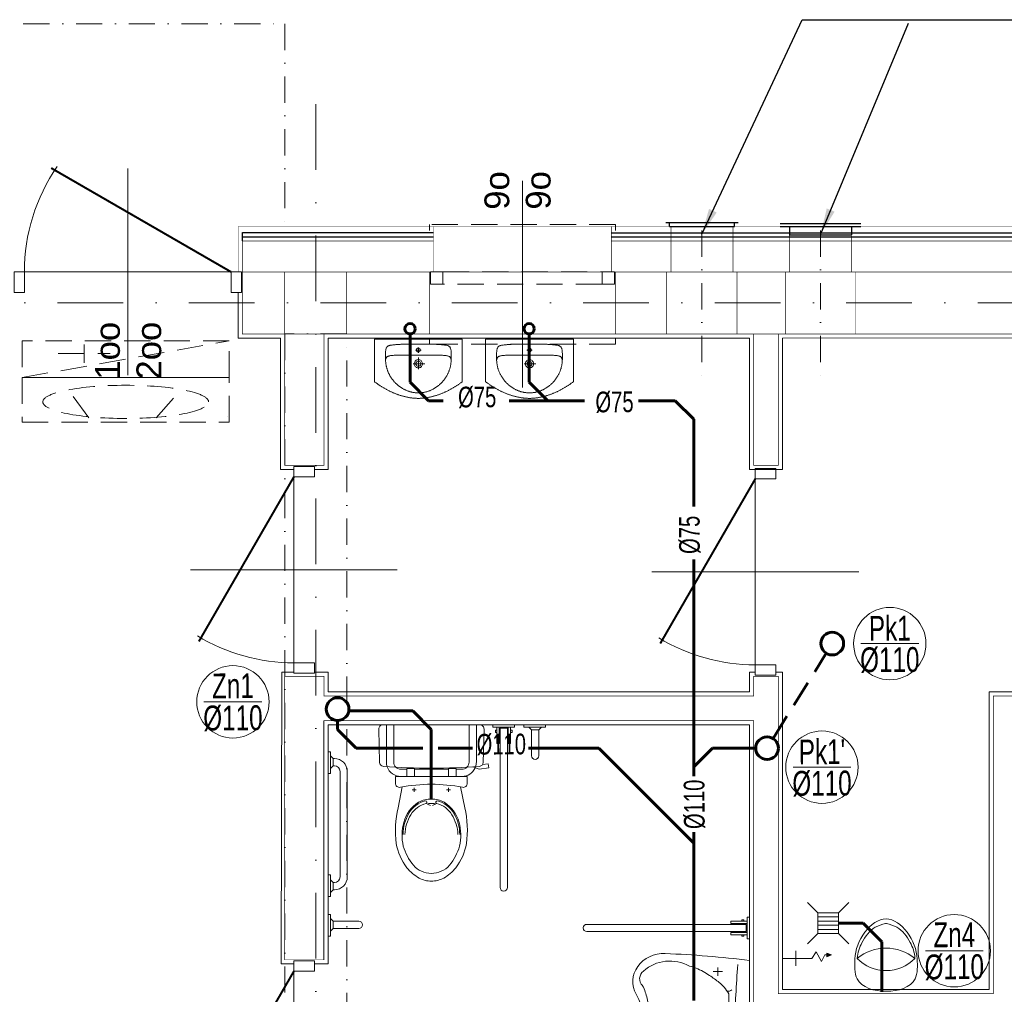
# Model space of a CAD drawing. Extents: x 4615668 to 9294084, y 16339 to 10688993.
# Tile 55 of 256: x 4721036 to 4721513, y 5340638 to 5341110. Entities that reach past the tile are written whole.
import ezdxf
from ezdxf.enums import TextEntityAlignment as Align
from ezdxf.lldxf.tags import DXFTag

# ---------------------------------------------------------------- set-up
doc = ezdxf.new("R2010")
doc.units = 0
doc.header["$MEASUREMENT"] = 0
doc.linetypes.add('DASHDOT', pattern=[25.4, 12.7, -6.35, 0, -6.35])
doc.linetypes.add('DASHED', pattern=[19.05, 12.7, -6.35])
for name, color, linetype, lineweight in [('_InstKAN_Pion1', 41, 'Continuous', 35), ('_T_w-k_Tr_ks', 34, 'Continuous', 60), ('A_widok', 8, 'Continuous', 0), ('FLUID-W1W', 7, 'Continuous', 30), ('IS_KS_piony_oznaczenia', 35, 'Continuous', 18), ('K-OPISY', 252, 'Continuous', 15), ('Osie', 175, 'DASHDOT', 9), ('sciany - mur', 1, 'Continuous', 30), ('Wymiar', 7, 'Continuous', 9), ('WYPOSAŻENIE', 223, 'Continuous', 9), ('ściany istniejące', 251, 'Continuous', 50)]:
    doc.layers.add(name, color=color, linetype=linetype, lineweight=lineweight)
for name, color, linetype in [('a meble', 8, 'Continuous'), ('MEBLE', 41, 'Continuous'), ('MURY', 7, 'Continuous'), ('sciany', 1, 'Continuous'), ('STOLARKA', 4, 'Continuous')]:
    doc.layers.add(name, color=color, linetype=linetype)
doc.styles.add('ARIAL_CE', font='arial.ttf', dxfattribs={"height": 15})
doc.styles.add('opis instalacje', font='arial.ttf', dxfattribs={"width": 0.7, "height": 12})
doc.styles.add('Simplex', font='simplex.shx')
tags = doc.linetypes.add('DASH', pattern=[15, 10, -5]).pattern_tags.tags
tags[6:7] = [DXFTag(74, 4), DXFTag(75, 0), DXFTag(340, '0'), DXFTag(46, 0.0), DXFTag(50, 0.0), DXFTag(44, 0.0), DXFTag(45, 0.0)]
tags[4:5] = [DXFTag(74, 4), DXFTag(75, 0), DXFTag(340, '0'), DXFTag(46, 0.0), DXFTag(50, 0.0), DXFTag(44, 0.0), DXFTag(45, 0.0)]
doc.dimstyles.new('1do50', dxfattribs={"dimscale": 5, "dimtxt": 2.5, "dimasz": 2.5, "dimexe": 2.5, "dimexo": 0.5, "dimgap": 1, "dimtad": 1, "dimdec": 1, "dimrnd": 0.5, "dimzin": 12, "dimdsep": 46, "dimtxsty": 'Simplex', "dimblk": 'OBLIQUE', "dimcen": 0.5, "dimdle": 2.5, "dimclrd": 256, "dimclre": 256, "dimclrt": 256, "dimadec": 1, "dimazin": 3, "dimtfac": 1, "dimtdec": 1, "dimtix": 1, "dimtmove": 0, "dimatfit": 3, "dimfxl": 0, "dimtolj": 1, "dimtzin": 0, "dimarcsym": 0})

# ---------------------------------------------------------------- blocks, each defined once
blk = doc.blocks.new('G$C61CBF25F')
at = {"layer": 'Osie', "lineweight": 0, "ltscale": 2.5}
for p, q in [((855, 0), (855, 1880)), ((1525, 1780), (204.85, 1780)), ((1525, 1780), (204.85, 1780))]:
    blk.add_line(p, q, dxfattribs=at)
blk = doc.blocks.new('G$C09C456D5')
at = {"layer": 'STOLARKA', "color": 252, "linetype": 'Continuous', "lineweight": 0}
for p, q in [((55, 100), (55, 0)), ((5, 50), (105, 50))]:
    blk.add_line(p, q, dxfattribs=at)
at = {"layer": 'STOLARKA', "color": 252, "linetype": 'Continuous', "lineweight": 0, "const_width": 1}
blk.add_lwpolyline([(105, 50), (17.96, 100.26)], dxfattribs=at)
at = {"layer": 'STOLARKA', "color": 252, "linetype": 'Continuous', "lineweight": 0}
for points in [[(5, 40), (5, 50), (0, 50), (0, 40)], [(105, 40), (105, 50), (110, 50), (110, 40)]]:
    blk.add_lwpolyline(points, close=True, dxfattribs=at)
blk.add_arc((95, 50), 90, 145.462, 180, dxfattribs=at)
blk = doc.blocks.new('G$C8361AC1F')
at = {"layer": 'STOLARKA', "color": 252, "linetype": 'Continuous', "lineweight": 0}
for p, q in [((50, 100), (50, 0)), ((5, 50), (95, 50))]:
    blk.add_line(p, q, dxfattribs=at)
at = {"layer": 'STOLARKA', "color": 252, "linetype": 'Continuous', "lineweight": 0, "const_width": 1}
blk.add_lwpolyline([(95, 50), (15.33, 96)], dxfattribs=at)
at = {"layer": 'STOLARKA', "color": 252, "linetype": 'Continuous', "lineweight": 0}
for points in [[(5, 40), (5, 50), (0, 50), (0, 40)], [(95, 40), (95, 50), (100, 50), (100, 40)]]:
    blk.add_lwpolyline(points, close=True, dxfattribs=at)
blk.add_arc((95, 50), 90, 148.7267, 180, dxfattribs=at)
blk = doc.blocks.new('G$C503E6358')
at = {"layer": 'STOLARKA', "color": 5, "linetype": 'DASHED', "lineweight": 0}
blk.add_line((100, 45), (0, 45), dxfattribs=at)
for points in [[(24, 0), (21, 0), (21, 90), (24, 90)], [(76, 0), (79, 0), (79, 90), (76, 90)]]:
    blk.add_lwpolyline(points, dxfattribs=at)
for points in [[(56, 89.5), (56, 83.5), (50, 83.5), (50, 89.5)], [(56, 83.5), (56, 6.5), (50, 6.5), (50, 83.5)], [(56, 0.5), (56, 6.5), (50, 6.5), (50, 0.5)]]:
    blk.add_lwpolyline(points, close=True, dxfattribs=at)
blk = doc.blocks.new('G$C6E969633')
at = {"layer": 'MURY', "color": 5, "linetype": 'DASH', "lineweight": 0}
blk.add_line((996.68, 1839), (996.68, 1739), dxfattribs=at)
at = {"layer": 'MURY', "linetype": 'DASH', "lineweight": 0}
for p, q in [((971.68, 1589.86), (971.68, 1589.87)), ((1031.68, 1589.86), (1031.68, 1589.87)), ((1091.68, 1589.86), (1091.68, 1589.87)), ((971.68, 1577.86), (971.68, 1577.87)), ((1031.68, 1577.86), (1031.68, 1577.87)), ((1091.68, 1577.86), (1091.68, 1577.87)), ((1151.68, 1445.76), (1151.68, 1445.76)), ((1211.68, 1445.76), (1211.68, 1445.76))]:
    blk.add_line(p, q, dxfattribs=at)
at = {"layer": 'MURY', "lineweight": 0, "ltscale": 40}
blk.add_line((900.61, 1577.87), (900.61, 1462.16), dxfattribs=at)
at = {"layer": 'MURY', "linetype": 'DASHDOT', "lineweight": 0}
blk.add_lwpolyline([(729.68, 1815), (729.68, 1915), (881.68, 1915), (881.68, 1815)], dxfattribs=at)
at = {"layer": 'MURY', "lineweight": 0, "ltscale": 40}
for points, const_width in [([(859.18, 1795), (859.18, 1817)], 0.1), ([(859.18, 1817), (1503.68, 1817), (1503.68, 1744.25), (1481.68, 1744.25)], 0.1), ([(859.18, 1816.96), (1503.68, 1816.96), (1503.68, 1744.21), (1481.68, 1744.21)], 0.1), ([(861.18, 1795), (861.18, 1810), (953.66, 1810)], 0.3)]:
    blk.add_lwpolyline(points, dxfattribs=dict(at, const_width=const_width))
at = {"layer": 'MURY', "linetype": 'DASH', "lineweight": 0, "const_width": 0.2}
for points in [[(953.68, 1795), (953.68, 1817)], [(1039.68, 1795), (1039.68, 1816.96)]]:
    blk.add_lwpolyline(points, dxfattribs=at)
at = {"layer": 'MURY', "lineweight": -3, "ltscale": 40}
for points in [[(861.18, 1814), (953.65, 1814)], [(861.18, 1810), (861.18, 1814)], [(861.18, 1812), (953.66, 1812)], [(1039.68, 1813.96), (1500.68, 1813.96), (1500.68, 1745.21), (1481.68, 1745.21)], [(1039.68, 1811.96), (1498.68, 1811.96), (1498.68, 1745.21), (1481.68, 1745.21)]]:
    blk.add_lwpolyline(points, dxfattribs=at)
at = {"layer": 'MURY', "lineweight": 0, "ltscale": 40}
blk.add_lwpolyline([(1039.68, 1809.96, 0.2, 0.2, 0), (1496.68, 1809.96, 0.2, 0.2, 0), (1496.68, 1745.21, 0.2, 0.2, 0), (1481.68, 1745.21, 0.2, 0.2, 0)], format="xyseb", dxfattribs=at)
at = {"layer": 'MURY', "ltscale": 40, "const_width": 0.3}
for points in [[(881.68, 1765), (861.18, 1765), (861.18, 1795), (881.68, 1795)], [(881.68, 1765), (911.68, 1765), (911.68, 1795), (881.68, 1795)], [(911.68, 1765), (1451.68, 1765), (1451.68, 1795), (911.68, 1795)], [(900.68, 1701.37), (900.68, 1765), (881.68, 1765), (881.68, 1701.37)]]:
    blk.add_lwpolyline(points, close=True, dxfattribs=at)
at = {"layer": 'MURY', "linetype": 'DASHDOT', "ltscale": 0.5, "const_width": 0.3}
for points in [[(951.68, 1765), (951.68, 1795)], [(1041.68, 1765), (1041.68, 1795)]]:
    blk.add_lwpolyline(points, dxfattribs=at)
at = {"layer": 'MURY', "lineweight": 0, "ltscale": 40}
for points in [[(859.18, 1785), (859.18, 1763), (879.68, 1763), (879.68, 1699.37), (886.11, 1699.37)], [(896.11, 1699.37), (902.68, 1699.37), (902.68, 1763), (1106.52, 1763), (1106.52, 1699.37), (1122.52, 1699.37), (1122.52, 1763), (1449.68, 1763.13), (1449.68, 1743.25), (1475.68, 1743.25)], [(886.11, 1601.37), (880.18, 1601.37), (880, 1460.16)], [(1109.35, 1601.37), (1106.52, 1601.37), (1106.52, 1591.87), (902.61, 1591.87), (902.61, 1601.37), (896.11, 1601.37)], [(1242.92, 1589.87), (1242.92, 1591.87), (1222.52, 1591.87), (1222.52, 1447.76), (1122.52, 1447.76), (1122.52, 1601.37), (1119.35, 1601.37)], [(896.11, 1460.16), (902.61, 1460.16), (902.61, 1575.87), (1106.52, 1575.87), (1106.52, 1303.66), (902.61, 1303.66), (902.61, 1363.16), (896.11, 1363.16)], [(880, 1460.16), (886.11, 1460.16)]]:
    blk.add_lwpolyline(points, dxfattribs=at)
at = {"layer": 'MURY', "linetype": 'DASHDOT', "lineweight": 0}
blk.add_lwpolyline([(881.68, 1255), (911.68, 1255), (911.68, 1765), (881.68, 1765)], close=True, dxfattribs=at)
at = {"layer": 'MURY', "linetype": 'DASH', "lineweight": 0}
blk.add_lwpolyline([(941.68, 1763), (961.68, 1763)], dxfattribs=at)
at = {"layer": 'MURY', "ltscale": 40, "const_width": 0.3}
for points in [[(1108.52, 1765), (1108.52, 1701.37), (1120.52, 1701.37), (1120.52, 1765)], [(1240.92, 1589.87), (1224.52, 1589.87), (1224.52, 1445.76), (1120.52, 1445.76), (1120.52, 1599.37), (1108.52, 1599.37), (1108.52, 1589.87), (900.68, 1589.87), (900.68, 1599.37), (881.68, 1599.37), (881.68, 1462.16), (900.68, 1462.16), (900.68, 1577.87), (1108.52, 1577.87), (1108.52, 1301.66)]]:
    blk.add_lwpolyline(points, dxfattribs=at)
at = {"layer": 'MURY', "lineweight": 0, "ltscale": 40}
for name, p in [('G$C61CBF25F', (41.68, 0)), ('G$C09C456D5', (750.68, 1745))]:
    blk.add_blockref(name, p, dxfattribs=at)
at = {"layer": 'MURY', "lineweight": 0, "ltscale": 40, "rotation": 90}
blk.add_blockref('G$C503E6358', (1041.68, 1739), dxfattribs=at)
at = {"layer": 'MURY', "color": 251, "lineweight": 0, "ltscale": 40}
for p, rotation in [((936.11, 1600.87), 90.00000000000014), ((1159.35, 1599.87), 89.9999999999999), ((936.11, 1361.66), 89.99999999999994)]:
    blk.add_blockref('G$C8361AC1F', p, dxfattribs=dict(at, rotation=rotation))
at = {"layer": 'MURY', "char_height": 12, "width": 1777.5174, "attachment_point": 5, "rotation": 90.1544, "style": 'ARIAL_CE'}
for s, insert in [('\\pxi-10,l16.666687,t16.666687;9o\\P9o', (994.47, 1794.43)), ('\\pxi-10,l16.666687,t16.666687;1oo\\P2oo', (806.08, 1716.88))]:
    blk.add_mtext(s, dxfattribs=dict(at, insert=insert))
blk = doc.blocks.new('A$C4989192B')
at = {"layer": 'WYPOSAŻENIE', "linetype": 'Continuous'}
for points in [[(84.92, 16.14), (84.92, 57.32), (42.49, 57.32), (0, 57.32), (0, 16.13), (0.49, 15.75), (0.98, 15.37), (1.48, 15), (1.99, 14.63), (2.5, 14.26), (3.01, 13.89), (3.53, 13.53), (4.05, 13.17), (4.57, 12.82), (5.1, 12.46), (5.63, 12.11), (6.17, 11.77), (6.71, 11.42), (7.26, 11.08), (7.8, 10.75), (8.35, 10.42), (8.91, 10.09), (9.47, 9.76), (10.03, 9.44), (10.59, 9.12), (11.16, 8.81), (11.73, 8.5), (12.31, 8.2), (12.88, 7.9), (13.46, 7.6), (14.05, 7.31), (14.63, 7.02), (15.22, 6.74), (15.81, 6.46), (16.4, 6.19), (17, 5.92), (17.6, 5.66), (18.19, 5.4), (18.8, 5.15), (19.4, 4.9), (20.01, 4.65), (20.61, 4.42), (21.22, 4.18), (21.83, 3.96), (22.45, 3.73), (23.06, 3.52), (23.68, 3.31), (24.29, 3.1), (24.91, 2.9), (25.53, 2.71), (26.15, 2.52), (26.78, 2.34), (27.4, 2.17), (28.02, 2), (28.65, 1.84), (29.27, 1.68), (29.9, 1.53), (30.53, 1.39), (31.16, 1.25), (31.78, 1.12), (32.41, 1), (33.04, 0.88), (33.67, 0.77), (34.3, 0.67), (34.93, 0.57), (35.56, 0.48), (36.19, 0.4), (36.82, 0.33), (37.45, 0.26), (38.07, 0.2), (38.7, 0.15), (39.33, 0.11), (39.96, 0.07), (40.58, 0.04), (41.21, 0.02), (41.84, 0.01), (42.46, 0), (42.46, 0), (43.08, 0.01), (43.71, 0.02), (44.33, 0.04), (44.96, 0.07), (45.59, 0.11), (46.22, 0.15), (46.84, 0.2), (47.47, 0.26), (48.1, 0.33), (48.73, 0.4), (49.36, 0.48), (49.99, 0.57), (50.62, 0.67), (51.25, 0.77), (51.88, 0.88), (52.51, 1), (53.14, 1.12), (53.76, 1.25), (54.39, 1.39), (55.02, 1.53), (55.64, 1.68), (56.27, 1.84), (56.9, 2), (57.52, 2.17), (58.14, 2.34), (58.77, 2.52), (59.39, 2.71), (60.01, 2.91), (60.62, 3.1), (61.24, 3.31), (61.86, 3.52), (62.47, 3.74), (63.09, 3.96), (63.7, 4.19), (64.31, 4.42), (64.91, 4.66), (65.52, 4.9), (66.12, 5.15), (66.72, 5.4), (67.32, 5.66), (67.92, 5.92), (68.52, 6.19), (69.11, 6.47), (69.7, 6.74), (70.29, 7.03), (70.87, 7.31), (71.46, 7.61), (72.04, 7.9), (72.61, 8.2), (73.19, 8.51), (73.76, 8.82), (74.33, 9.13), (74.89, 9.45), (75.45, 9.77), (76.01, 10.09), (76.57, 10.42), (77.12, 10.76), (77.66, 11.09), (78.21, 11.43), (78.75, 11.78), (79.29, 12.12), (79.82, 12.47), (80.35, 12.83), (80.87, 13.18), (81.39, 13.54), (81.91, 13.91), (82.42, 14.27), (82.93, 14.64), (83.44, 15.01), (83.94, 15.39), (84.43, 15.76), (84.92, 16.14), (84.92, 16.14)], [(42.46, 5.31), (41.86, 5.31), (41.26, 5.33), (40.66, 5.36), (40.06, 5.41), (39.47, 5.46), (38.87, 5.53), (38.29, 5.61), (37.7, 5.7), (37.12, 5.8), (36.54, 5.92), (35.96, 6.04), (35.38, 6.18), (34.81, 6.33), (34.25, 6.48), (33.68, 6.65), (33.13, 6.83), (32.57, 7.03), (32.02, 7.23), (31.47, 7.44), (30.93, 7.66), (30.39, 7.89), (29.86, 8.13), (29.33, 8.39), (28.8, 8.65), (28.28, 8.92), (27.77, 9.2), (27.26, 9.49), (26.76, 9.79), (26.26, 10.1), (25.76, 10.41), (25.28, 10.74), (24.79, 11.07), (24.32, 11.42), (23.85, 11.77), (23.38, 12.13), (22.93, 12.5), (22.48, 12.87), (22.03, 13.26), (21.59, 13.65), (21.16, 14.05), (20.74, 14.45), (20.32, 14.87), (19.91, 15.29), (19.51, 15.72), (19.11, 16.16), (18.72, 16.6), (18.34, 17.05), (17.97, 17.51), (17.6, 17.97), (17.24, 18.44), (16.89, 18.92), (16.55, 19.4), (16.22, 19.89), (15.9, 20.38), (15.58, 20.88), (15.27, 21.39), (14.97, 21.9), (14.69, 22.42), (14.41, 22.94), (14.13, 23.46), (13.87, 24), (13.62, 24.53), (13.38, 25.08), (13.14, 25.62), (12.92, 26.17), (12.71, 26.73), (12.5, 27.29), (12.31, 27.85), (12.13, 28.42), (11.95, 28.99), (11.79, 29.57), (11.64, 30.15), (11.5, 30.73), (11.37, 31.32), (11.25, 31.91), (11.14, 32.5), (11.04, 33.1), (10.96, 33.7), (10.89, 34.3), (10.82, 34.9), (10.82, 34.9), (10.75, 35.82), (10.69, 36.67), (10.65, 37.45), (10.63, 38.21), (10.62, 38.95), (10.62, 39.7), (10.61, 40.48), (10.61, 40.48), (10.62, 41.54), (10.63, 42.53), (10.65, 43.45), (10.68, 44.3), (10.73, 45.08), (10.79, 45.81), (10.87, 46.47), (10.97, 47.08), (11.08, 47.64), (11.22, 48.15), (11.38, 48.6), (11.57, 49.02), (11.79, 49.39), (12.03, 49.72), (12.31, 50.02), (12.62, 50.28), (12.96, 50.52), (13.34, 50.72), (13.75, 50.9), (14.21, 51.06), (14.7, 51.2), (15.24, 51.32), (15.83, 51.43), (16.46, 51.53), (17.14, 51.63), (17.86, 51.71), (18.64, 51.8), (18.64, 51.8), (19.37, 51.87), (20.08, 51.94), (20.78, 52), (21.48, 52.06), (22.16, 52.11), (22.84, 52.16), (23.52, 52.2), (24.18, 52.24), (24.85, 52.28), (25.5, 52.31), (26.15, 52.33), (26.8, 52.36), (27.45, 52.38), (28.09, 52.39), (28.73, 52.41), (29.36, 52.42), (30, 52.43), (30.63, 52.43), (31.27, 52.44), (31.9, 52.44), (32.54, 52.44), (33.17, 52.44), (33.81, 52.43), (34.45, 52.43), (35.09, 52.43), (35.73, 52.42), (36.38, 52.42), (37.03, 52.41), (37.69, 52.4), (38.35, 52.4), (39.02, 52.39), (39.69, 52.39), (40.37, 52.38), (41.06, 52.38), (41.76, 52.38), (42.46, 52.38), (42.46, 52.38), (43.16, 52.38), (43.86, 52.38), (44.55, 52.38), (45.23, 52.39), (45.9, 52.39), (46.57, 52.4), (47.23, 52.4), (47.89, 52.41), (48.54, 52.42), (49.19, 52.42), (49.83, 52.43), (50.47, 52.43), (51.11, 52.43), (51.75, 52.44), (52.39, 52.44), (53.02, 52.44), (53.65, 52.44), (54.29, 52.43), (54.92, 52.43), (55.56, 52.42), (56.19, 52.41), (56.83, 52.39), (57.47, 52.38), (58.12, 52.36), (58.77, 52.33), (59.42, 52.31), (60.08, 52.28), (60.74, 52.24), (61.41, 52.2), (62.08, 52.16), (62.76, 52.11), (63.45, 52.06), (64.14, 52), (64.84, 51.94), (65.56, 51.87), (66.28, 51.8), (66.28, 51.8), (67.06, 51.71), (67.79, 51.63), (68.46, 51.53), (69.09, 51.43), (69.68, 51.32), (70.22, 51.2), (70.71, 51.06), (71.17, 50.9), (71.59, 50.72), (71.96, 50.52), (72.31, 50.28), (72.61, 50.02), (72.89, 49.72), (73.13, 49.39), (73.35, 49.02), (73.54, 48.6), (73.7, 48.15), (73.84, 47.64), (73.95, 47.08), (74.05, 46.47), (74.13, 45.81), (74.19, 45.08), (74.24, 44.3), (74.27, 43.45), (74.29, 42.53), (74.3, 41.54), (74.31, 40.48), (74.31, 40.48), (74.31, 39.7), (74.3, 38.95), (74.29, 38.21), (74.27, 37.45), (74.23, 36.67), (74.17, 35.82), (74.1, 34.9), (74.04, 34.3), (73.96, 33.7), (73.88, 33.1), (73.78, 32.5), (73.67, 31.91), (73.55, 31.32), (73.42, 30.73), (73.28, 30.15), (73.13, 29.57), (72.97, 28.99), (72.8, 28.42), (72.61, 27.85), (72.42, 27.29), (72.22, 26.73), (72, 26.17), (71.78, 25.62), (71.54, 25.08), (71.3, 24.53), (71.05, 24), (70.79, 23.46), (70.52, 22.94), (70.24, 22.42), (69.95, 21.9), (69.65, 21.39), (69.34, 20.88), (69.02, 20.38), (68.7, 19.89), (68.37, 19.4), (68.03, 18.92), (67.68, 18.44), (67.32, 17.97), (66.95, 17.51), (66.58, 17.05), (66.2, 16.6), (65.81, 16.16), (65.42, 15.72), (65.01, 15.29), (64.6, 14.87), (64.18, 14.45), (63.76, 14.05), (63.33, 13.65), (62.89, 13.26), (62.45, 12.87), (61.99, 12.5), (61.54, 12.13), (61.07, 11.77), (60.6, 11.42), (60.13, 11.07), (59.65, 10.74), (59.16, 10.41), (58.66, 10.1), (58.17, 9.79), (57.66, 9.49), (57.15, 9.2), (56.64, 8.92), (56.12, 8.65), (55.59, 8.39), (55.06, 8.13), (54.53, 7.89), (53.99, 7.66), (53.45, 7.44), (52.9, 7.23), (52.35, 7.03), (51.8, 6.83), (51.24, 6.65), (50.67, 6.48), (50.11, 6.33), (49.54, 6.18), (48.96, 6.04), (48.39, 5.92), (47.81, 5.8), (47.22, 5.7), (46.64, 5.61), (46.05, 5.53), (45.46, 5.46), (44.86, 5.41), (44.26, 5.36), (43.67, 5.33), (43.06, 5.31), (42.46, 5.31), (42.46, 5.31)], [(42.47, 48.66), (43.19, 48.51), (43.78, 48.12), (44.18, 47.52), (44.33, 46.8), (44.18, 46.08), (43.78, 45.49), (43.19, 45.09), (42.47, 44.94), (41.75, 45.09), (41.16, 45.49), (40.76, 46.08), (40.61, 46.8), (40.76, 47.52), (41.16, 48.12), (41.75, 48.51), (42.47, 48.66)], [(10.67, 37.15), (10.73, 37.57), (10.81, 37.97), (10.91, 38.35), (11.03, 38.71), (11.17, 39.04), (11.35, 39.35), (11.56, 39.64), (11.8, 39.9), (12.09, 40.15), (12.42, 40.38), (12.8, 40.59), (13.24, 40.78), (13.73, 40.95), (14.29, 41.1), (14.92, 41.23), (15.61, 41.35), (16.38, 41.45), (17.23, 41.53), (18.16, 41.6), (19.18, 41.65), (20.29, 41.69), (21.5, 41.71), (22.8, 41.71)], [(22.8, 41.71), (42.46, 41.71)], [(62.12, 41.71), (42.46, 41.71)], [(74.26, 37.15), (74.19, 37.57), (74.11, 37.97), (74.01, 38.35), (73.89, 38.71), (73.75, 39.04), (73.57, 39.35), (73.37, 39.64), (73.12, 39.9), (72.83, 40.15), (72.5, 40.38), (72.12, 40.59), (71.68, 40.78), (71.19, 40.95), (70.63, 41.1), (70, 41.23), (69.31, 41.35), (68.54, 41.45), (67.69, 41.53), (66.76, 41.6), (65.74, 41.65), (64.63, 41.69), (63.43, 41.71), (62.12, 41.71)], [(42.46, 37.45), (43.18, 37.38), (43.85, 37.2), (44.47, 36.9), (45.02, 36.51), (45.5, 36.03), (45.9, 35.47), (46.19, 34.85), (46.38, 34.18), (46.44, 33.47), (46.38, 32.75), (46.19, 32.08), (45.9, 31.46), (45.5, 30.9), (45.02, 30.42), (44.47, 30.03), (43.85, 29.73), (43.18, 29.55), (42.46, 29.49), (41.75, 29.55), (41.07, 29.73), (40.45, 30.03), (39.9, 30.42), (39.42, 30.9), (39.03, 31.46), (38.73, 32.08), (38.54, 32.75), (38.48, 33.47), (38.54, 34.18), (38.73, 34.85), (39.03, 35.47), (39.42, 36.03), (39.9, 36.51), (40.45, 36.9), (41.07, 37.2), (41.75, 37.38), (42.46, 37.45)], [(42.46, 35.91), (43.23, 35.78), (43.9, 35.43), (44.43, 34.91), (44.78, 34.24), (44.9, 33.47), (44.78, 32.7), (44.43, 32.03), (43.9, 31.5), (43.23, 31.15), (42.46, 31.02), (41.69, 31.15), (41.02, 31.5), (40.49, 32.03), (40.14, 32.7), (40.02, 33.47), (40.14, 34.24), (40.49, 34.91), (41.02, 35.43), (41.69, 35.78), (42.46, 35.91)]]:
    blk.add_lwpolyline(points, dxfattribs=at)
at = {"layer": 'WYPOSAŻENIE', "linetype": 'DASHDOT'}
for points in [[(42.46, 44.08), (42.46, 49.29)], [(39.78, 46.71), (45.15, 46.71)], [(42.46, 28.26), (42.46, 39.4)], [(47.64, 33.44), (36.31, 33.44)]]:
    blk.add_lwpolyline(points, dxfattribs=at)
blk = doc.blocks.new('umywalka')
at = {"layer": 'WYPOSAŻENIE', "lineweight": 0}
for p, q in [((-15.39, -7.43), (-15.39, -3.37)), ((0, -62.55), (0, 0)), ((0.06, -2.7), (0, -2.7)), ((-13.14, -5.4), (-17.64, -5.4)), ((-10.09, -16.22), (-10.89, -14.85)), ((-51.46, -31.28), (-51.52, -28.24)), ((-51.46, -31.28), (-51.52, -34.31)), ((-19.14, -31.28), (-33.02, -31.28)), ((-10.09, -46.33), (-10.89, -47.7)), ((-13.14, -57.15), (-17.64, -57.15)), ((-15.39, -55.13), (-15.39, -59.18)), ((0.06, -59.85), (0, -59.85))]:
    blk.add_line(p, q, dxfattribs=at)
at = {"layer": 'WYPOSAŻENIE', "lineweight": 0, "extrusion": (0, 0, -1)}
for centre, major_axis, start_param, end_param in [((-41.5, -10.16), (15, 0), 2.665045, 4.75447), ((-38.5, -16.62), (18.12, 0), 3.92538, 5.263255), ((-58.76, -379.13), (425.33, 0), -1.528716, -1.432204), ((-31.76, -14.27), (13.12, 0), -1.360254, -1.107188), ((-47, -41.72), (47.22, 0), -1.107223, -1.025618), ((465.01, -36.23), (472.19, 0), 3.153255, 3.222171), ((-47.66, -8.85), (5.54, 0), 2.405605, 3.988362), ((-45.88, -40.06), (45.05, 0), -1.025688, -0.942144), ((-55.42, -51.85), (61.26, 0), -0.941874, -0.842747), ((-81.82, -24.19), (32.87, 0), -0.417269, -0.195158), ((-27.17, -23.33), (18.81, 0), -0.843068, -0.664024), ((-27.43, -23.51), (19.14, 0), -0.66381, -0.437397), ((-10.34, -12.95), (2.18, 0), 0.675065, 1.823026), ((-80.22, -28.15), (28.58, 0), -0.476547, -0.370959), ((-74.97, -26.31), (22.95, 0), -0.370899, -0.195376), ((-142.92, -33.07), (94.75, 0), -0.172238, -0.020994), ((-632, -31.28), (622.13, 0), -0.026897, 0.026897), ((-114.23, -33.3), (62.97, 0), -0.195334, -0.089443), ((-15.39, -31.28), (3.75, 0), 1.570796, 4.712389), ((-15.39, -31.28), (3.75, 0), 4.712389, 7.853982), ((-142.92, -29.48), (94.75, 0), 0.020994, 0.172238), ((465.01, -26.32), (472.19, 0), 3.061014, 3.12993), ((-114.23, -29.25), (62.97, 0), 0.089443, 0.195334), ((-74.97, -36.24), (22.95, 0), 0.195376, 0.370899), ((-41.5, -52.39), (15, 0), 1.528716, 3.61814), ((-80.22, -34.4), (28.58, 0), 0.370959, 0.476547), ((-81.82, -38.36), (32.87, 0), 0.195158, 0.417269), ((-27.43, -39.04), (19.14, 0), 0.437397, 0.66381), ((-10.34, -49.6), (2.18, 0), 4.460159, 5.60812), ((-47.66, -53.7), (5.54, 0), 2.294823, 3.87758), ((-55.42, -10.7), (61.26, 0), 0.842747, 0.941874), ((-27.17, -39.22), (18.81, 0), 0.664024, 0.843068), ((-47, -20.83), (47.22, 0), 1.025618, 1.107223), ((-45.88, -22.49), (45.05, 0), 0.942144, 1.025688), ((-38.5, -45.93), (18.12, 0), 1.01993, 2.357805), ((-31.76, -48.28), (13.12, 0), 1.107188, 1.360254), ((-58.76, 316.58), (425.33, 0), 1.432204, 1.528716)]:
    blk.add_ellipse(centre, major_axis=major_axis, ratio=0.9, start_param=start_param, end_param=end_param, dxfattribs=at)
blk = doc.blocks.new('Z$W@#58677476')
at = {"layer": 'WYPOSAŻENIE'}
for p, q in [((2.74, 79.01), (2.74, 1.93)), ((6.24, 79.01), (2.74, 79.01)), ((6.24, 1.93), (6.24, 79.01)), ((96.05, 78.3), (94.73, 79.61)), ((100.87, 79.61), (99.55, 78.3)), ((4.42, -0.06), (4.42, -0.06))]:
    blk.add_line(p, q, dxfattribs=at)
for points in [[(-0.76, 80.68), (-0.76, 79.56), (9.74, 79.56), (9.74, 80.68)], [(1.14, 76.92), (1.14, 78.02), (0.48, 78.02), (0.48, 76.92)], [(2.35, 71.65), (2.35, 79.56), (1.14, 79.56), (1.14, 71.65)], [(6.63, 71.65), (6.63, 79.56), (7.84, 79.56), (7.84, 71.65)], [(7.84, 76.92), (7.84, 78.02), (8.5, 78.02), (8.5, 76.92)], [(92.32, 80.73), (92.32, 79.61), (102.82, 79.61), (102.82, 80.73)]]:
    blk.add_lwpolyline(points, close=True, dxfattribs=at)
blk.add_lwpolyline([(97.8, 64.03), (97.8, 64.03, 0.414214), (99.55, 65.78), (99.55, 78.3), (96.05, 78.3), (96.05, 65.78, 0.414214)], format="xyb", close=True, dxfattribs=at)
for start, end in [(180.0006, 270.0006), (269.9999, 0)]:
    blk.add_arc((4.49, 1.93), 1.75, start, end, dxfattribs=at)
at = {"layer": 'WYPOSAŻENIE', "xscale": -1, "rotation": 270}
blk.add_blockref('umywalka', (82.75, 80.73), dxfattribs=at)
blk = doc.blocks.new('22')
at = {"layer": 'WYPOSAŻENIE'}
for p, q in [((-30410.71, -117927.01), (-30409.39, -117925.7)), ((-30409.39, -117931.83), (-30410.71, -117930.51)), ((-30495.02, -117946.79), (-30495.02, -118023.87)), ((-30493.27, -117945.04), (-30493.27, -117945.04)), ((-30491.52, -118023.87), (-30491.52, -117946.79)), ((-30465.57, -117994.04), (-30467.57, -117994.04)), ((-30466.57, -117995.04), (-30466.57, -117993.04)), ((-30450.97, -117994.04), (-30448.97, -117994.04)), ((-30449.97, -117995.04), (-30449.97, -117993.04)), ((-30450.02, -118004.04), (-30466.53, -118004.04)), ((-30436.52, -118025.54), (-30436.52, -118010.52)), ((-30511.57, -118024.42), (-30510.25, -118023.1)), ((-30506.75, -118023.1), (-30505.43, -118024.42)), ((-30495.02, -118023.87), (-30491.52, -118023.87))]:
    blk.add_line(p, q, dxfattribs=at)
for points in [[(-30408.27, -117923.29), (-30409.39, -117923.29), (-30409.39, -117933.79), (-30408.27, -117933.79)], [(-30408.27, -117952.95), (-30409.39, -117952.95), (-30409.39, -117942.45), (-30408.27, -117942.45)], [(-30466.53, -118000.54), (-30466.53, -118004.36), (-30470.23, -118004.36), (-30470.23, -118000.54)], [(-30450.02, -118000.54), (-30450.02, -118004.36), (-30446.32, -118004.36), (-30446.32, -118000.54)], [(-30408.27, -118001.99), (-30409.39, -118001.99), (-30409.39, -118012.49), (-30408.27, -118012.49)], [(-30495.41, -118016.51), (-30495.41, -118024.42), (-30496.62, -118024.42), (-30496.62, -118016.51)], [(-30491.14, -118016.51), (-30491.14, -118024.42), (-30489.93, -118024.42), (-30489.93, -118016.51)], [(-30503.02, -118025.54), (-30503.02, -118024.42), (-30513.52, -118024.42), (-30513.52, -118025.54)], [(-30488.02, -118025.54), (-30488.02, -118024.42), (-30498.52, -118024.42), (-30498.52, -118025.54)], [(-30496.62, -118021.78), (-30496.62, -118022.88), (-30497.28, -118022.88), (-30497.28, -118021.78)], [(-30489.93, -118021.78), (-30489.93, -118022.88), (-30489.27, -118022.88), (-30489.27, -118021.78)]]:
    blk.add_lwpolyline(points, close=True, dxfattribs=at)
for points in [[(-30424.97, -117928.76), (-30424.97, -117928.76, 0.414214), (-30423.22, -117930.51), (-30410.71, -117930.51), (-30410.71, -117927.01), (-30423.22, -117927.01, 0.414214)], [(-30458.27, -117953.64, -0.221073), (-30449.54, -117957.62, -0.102493), (-30444.67, -117966.84, -0.121565), (-30444.87, -117978.34, -0.187395), (-30452.07, -117988.04, -0.126952), (-30458.27, -117989.64, -0.126952), (-30464.47, -117988.04, -0.187395), (-30471.67, -117978.34, -0.121565), (-30471.87, -117966.84, -0.102493), (-30467.01, -117957.62, -0.221073)], [(-30475.66, -118000.54), (-30440.89, -118000.54), (-30440.89, -117997.28, 0.472458), (-30443.27, -117995.31, -0.097656), (-30473.28, -117995.31, 0.472458), (-30475.66, -117997.28)], [(-30481.73, -118025.54), (-30434.82, -118025.54, 0.421203), (-30432.82, -118023.49), (-30433.21, -118007.38, 0.384529), (-30435.05, -118005.43, 0.020097), (-30458.27, -118004.54, 0.020097), (-30481.5, -118005.43, 0.384529), (-30483.34, -118007.38), (-30483.73, -118023.49, 0.421203)], [(-30508.5, -118008.83), (-30508.5, -118008.83, 0.414214), (-30510.25, -118010.58), (-30510.25, -118023.1), (-30506.75, -118023.1), (-30506.75, -118010.58, 0.414214)]]:
    blk.add_lwpolyline(points, format="xyb", close=True, dxfattribs=at)
for points in [[(-30409.39, -117944.4), (-30410.71, -117945.72), (-30410.71, -117949.22), (-30409.39, -117950.54)], [(-30478.32, -118005.2), (-30481.35, -118004.09), (-30486.1, -118004.76), (-30485.82, -118006.74), (-30483.03, -118006.34)], [(-30409.39, -118010.54), (-30410.71, -118009.22), (-30410.71, -118005.72), (-30409.39, -118004.4)]]:
    blk.add_lwpolyline(points, dxfattribs=at)
for points in [[(-30410.71, -117945.72), (-30411.33, -117945.72, 0.414213), (-30417.58, -117951.97), (-30417.58, -117977.47)], [(-30444.2, -117995.49), (-30442.12, -117985.38, 0.088113), (-30441.29, -117968.13, 0.124068), (-30446.45, -117956.41, 0.086475), (-30452.33, -117951.39, 0.130408), (-30458.27, -117949.94, 0.130408), (-30464.22, -117951.39, 0.086475), (-30470.1, -117956.41, 0.124068), (-30475.26, -117968.13, 0.088113), (-30474.43, -117985.38), (-30472.35, -117995.49)], [(-30410.71, -117949.22), (-30411.33, -117949.22, 0.414211), (-30414.08, -117951.97), (-30414.08, -117977.47)], [(-30471.97, -117972.54, 0.136377), (-30469.17, -117982.64, 0.205105), (-30461.07, -117988.84, 0.668461), (-30460.78, -117987.4, -0.213245), (-30468.17, -117982.04, -0.134007), (-30471.07, -117972.54)], [(-30445.47, -117972.54, -0.134007), (-30448.37, -117982.04, -0.213245), (-30455.77, -117987.4, 0.668461), (-30455.47, -117988.84, 0.205105), (-30447.37, -117982.64, 0.136377), (-30444.57, -117972.54)], [(-30410.71, -118009.22), (-30411.33, -118009.22, -0.414213), (-30417.58, -118002.97), (-30417.58, -117977.47)], [(-30410.71, -118005.72), (-30411.33, -118005.72, -0.414211), (-30414.08, -118002.97), (-30414.08, -117977.47)], [(-30458.77, -117986.44), (-30459.85, -117986.96, 0.801198), (-30459.97, -117987.34, 0.05862), (-30458.27, -117987.54, 0.05862), (-30456.57, -117987.34, 0.801198), (-30456.7, -117986.96), (-30457.77, -117986.44)], [(-30436.89, -118005.29, 0.32142), (-30443.52, -118000.54), (-30473.02, -118000.54, 0.300027), (-30479.46, -118004.78)], [(-30479.65, -118005.29, 0.081906), (-30480.02, -118007.54), (-30480.02, -118025.54)], [(-30479.46, -118004.78, 0.019656), (-30479.65, -118005.29)], [(-30475.45, -118005.02, 0.203745), (-30476.52, -118007.54), (-30476.52, -118025.54)], [(-30470.23, -118004.04), (-30473.02, -118004.04, 0.194092), (-30475.45, -118005.02)], [(-30440.89, -118005.24, 0.216674), (-30443.52, -118004.04), (-30446.32, -118004.04)], [(-30441.1, -118005.02, -0.203745), (-30440.02, -118007.54), (-30440.02, -118025.54)], [(-30436.52, -118010.52), (-30436.52, -118006.54), (-30436.52, -118007.54, 0.081902), (-30436.89, -118005.29)]]:
    blk.add_lwpolyline(points, format="xyb", dxfattribs=at)
for start, end in [(89.9999, 180), (0.0006, 90.0006)]:
    blk.add_arc((-30493.27, -117946.79), 1.75, start, end, dxfattribs=at)
blk = doc.blocks.new('G$CBE4ACA2F')
at = {"layer": 'WYPOSAŻENIE'}
for centre, radius, start, end in [((15.21, 5.45), 19.55, 44.3064, 135.6936), ((15.21, 36.18), 22.07, 230.6658, 309.3342), ((15.18, 3.17), 1, 255.0599, 285.4404)]:
    blk.add_arc(centre, radius, start, end, dxfattribs=at)
at = {"layer": 'WYPOSAŻENIE', "start_tangent": (-0.049884, 0.998755), "end_tangent": (-0.03468, -0.999398)}
blk.add_spline([(0.12, 19.32), (1.14, 29), (15.14, 35), (29.14, 29), (30.29, 19.32)], degree=3, dxfattribs=at)
at = {"layer": 'WYPOSAŻENIE'}
for points, knots in [([(0.12, 19.32), (0.43, 10.65), (15.1, -10.65), (30.01, 10.64), (30.29, 19.32)], [11.078706, 11.078706, 11.078706, 11.078706, 35.318033, 59.628415, 59.628415, 59.628415, 59.628415]), ([(1.22, 19.11), (1.37, 15.99), (3.43, 10.6), (8.28, 4.04), (13.21, 2.66), (14.93, 2.2)], [0.853141, 0.853141, 0.853141, 0.853141, 8.412233, 18.267271, 23.52157, 23.52157, 23.52157, 23.52157]), ([(29.2, 19.11), (28.9, 16.15), (26.88, 10.72), (22.08, 4.1), (17.17, 2.68), (15.45, 2.21)], [0.798089, 0.798089, 0.798089, 0.798089, 8.412233, 18.267271, 23.52157, 23.52157, 23.52157, 23.52157])]:
    blk.add_open_spline(points, degree=3, knots=knots, dxfattribs=at)
blk = doc.blocks.new('G$C9CCB5323')
at = {"layer": 'WYPOSAŻENIE'}
for p, q in [((4.95, 14.95), (0, 19.9)), ((14.95, 14.95), (19.9, 19.9)), ((14.95, 14.95), (4.95, 14.95)), ((4.95, 14.95), (4.95, 4.95)), ((14.95, 4.95), (14.95, 14.95)), ((4.95, 12.95), (14.95, 12.95)), ((4.95, 10.95), (14.95, 10.95)), ((4.95, 4.95), (0, 0)), ((4.95, 8.95), (14.95, 8.95)), ((4.95, 6.95), (14.95, 6.95)), ((4.95, 4.95), (14.95, 4.95)), ((14.95, 4.95), (19.9, 0))]:
    blk.add_line(p, q, dxfattribs=at)
blk = doc.blocks.new('757')
at = {"layer": 'WYPOSAŻENIE'}
for p, q in [((6937.0776, 7477.9083), (6937.0776, 7477.7672)), ((6937.0413, 7477.8451), (6937.114, 7477.8451)), ((6937.0945, 7477.6716), (6937.0858, 7477.694)), ((6937.0858, 7477.694), (6937.1031, 7477.694)), ((6937.0945, 7477.6716), (6937.1031, 7477.694))]:
    blk.add_line(p, q, dxfattribs=at)
blk.add_lwpolyline([(6937.0776, 7477.7672), (6937.1087, 7477.7454), (6937.0634, 7477.721), (6937.0945, 7477.7047), (6937.0945, 7477.6716)], dxfattribs=at)
blk.add_solid([(6937.0858, 7477.694), (6937.1031, 7477.694), (6937.0945, 7477.6716)], dxfattribs=at)
blk = doc.blocks.new('G$CFC3014FB')
at = {"layer": 'a meble', "xscale": 100, "yscale": 100, "zscale": 100, "rotation": 89.99999999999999}
blk.add_blockref('757', (748010.78, -692877.8), dxfattribs=at)
at = {"layer": 'A_widok', "linetype": 'Continuous', "lineweight": 0}
for name, p, rotation in [('22', (-30408.27, -117082.56), 179.9999999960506), ('Z$W@#58677476', (123.23, 849.17), 270)]:
    blk.add_blockref(name, p, dxfattribs=dict(at, rotation=rotation))
at = {"layer": 'MEBLE', "linetype": 'Continuous', "lineweight": 0, "xscale": -0.5, "yscale": 0.5, "zscale": 0.5, "rotation": 359.9999999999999}
for p in [(64.93, 1100.93), (118.69, 1100.93)]:
    blk.add_blockref('A$C4989192B', p, dxfattribs=at)
at = {"layer": 'sciany - mur', "color": 251, "lineweight": 0, "ltscale": 40, "rotation": 179.9999999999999}
blk.add_blockref('G$CBE4ACA2F', (285.16, 849.05), dxfattribs=at)
at = {"layer": 'ściany istniejące', "color": 3, "linetype": 'Continuous'}
blk.add_blockref('G$C9CCB5323', (232.05, 837.07), dxfattribs=at)
blk = doc.blocks.new('G$C0AA5E32D')
at = {"layer": 'WYPOSAŻENIE', "linetype": 'DASHED', "extrusion": (4.00469e-14, 5.36968e-12, -1)}
for p, q in [((0, 21.54, -14), (100.28, 39.28, -14)), ((0, 21.54, -42), (100.28, 39.28, -42)), ((30.08, 37.54, -42), (30.08, 28.67, -42)), ((17.55, 33.11, -42), (42.62, 33.11, -42)), ((32.26, 2.1, -28), (21.72, 16.38, -28)), ((64.86, 2.1, -28), (77.45, 16.38, -28))]:
    blk.add_line(p, q, dxfattribs=at)
at = {"layer": 'WYPOSAŻENIE', "linetype": 'DASHED'}
for points in [[(0, 21.54), (100.28, 21.54), (100.28, 39.28), (0, 39.28)], [(0, 0), (100.28, 0), (100.28, 21.54), (0, 21.54)]]:
    blk.add_lwpolyline(points, close=True, dxfattribs=at)
at = {"layer": 'WYPOSAŻENIE', "linetype": 'DASHED', "extrusion": (4.00469e-14, 5.36968e-12, -1)}
blk.add_ellipse((50.14, 9.78, -28), major_axis=(40.11, 0), ratio=0.200306, dxfattribs=at)
at = {"layer": 'WYPOSAŻENIE', "linetype": 'DASHED'}
for points in [[(99.17, 2.79, -28), (99.17, 2.79, -26.2), (99.17, 2.79, -26.2), (99.17, 2.79, -28)], [(99.25, 0, -27.99), (99.25, 0, -0.01), (99.26, 0), (99.26, 0, -28)]]:
    blk.add_3dface(points, dxfattribs=at)
blk = doc.blocks.new('*U15086')
at = {"color": 1, "linetype": 'Continuous', "lineweight": -2}
for p, q in [((0, 157.5), (0, 0)), ((0, 0), (0, -157.5))]:
    blk.add_line(p, q, dxfattribs=at)
at = {"color": 0, "linetype": 'ByBlock', "lineweight": -2}
for p, q in [((0, 157.5), (18, 157.5)), ((18, -175), (18, 175)), ((0, -157.5), (18, -157.5))]:
    blk.add_line(p, q, dxfattribs=at)
blk = doc.blocks.new('*U15087')
at = {"color": 0, "linetype": 'ByBlock', "lineweight": -2}
for p, q in [((-15, -195), (-15, 195)), ((0, -195), (0, 195)), ((0, 150), (40, 150)), ((40, -150), (40, 150)), ((0, -150), (40, -150))]:
    blk.add_line(p, q, dxfattribs=at)
blk = doc.blocks.new('_Oblique')
at = {"color": 0, "linetype": 'ByBlock', "lineweight": -2}
blk.add_line((-0.5, -0.5), (0.5, 0.5), dxfattribs=at)
blk = doc.blocks.new('G$CDFACDE93')
at = {"layer": '_T_w-k_Tr_ks'}
for p, q in [((1140.59, 1248.05), (1140.59, 1224.73)), ((1198.23, 1248.05), (1198.23, 1224.73)), ((1149.59, 1215.73), (1140.59, 1224.73)), ((1207.23, 1215.73), (1198.23, 1224.73)), ((1149.59, 1215.73), (1156.66, 1215.73)), ((1188.49, 1215.73), (1224.94, 1215.73)), ((1251.13, 1215.73), (1268.93, 1215.73)), ((1268.93, 1215.73), (1277.93, 1206.73)), ((1277.93, 1164.62), (1277.93, 1206.73)), ((1277.93, 1034.13), (1277.93, 1138.83)), ((1141.88, 1065.69), (1111.71, 1065.69)), ((1141.88, 1065.69), (1150.88, 1056.69)), ((1105.54, 1061.02), (1105.54, 1056.63)), ((1114.54, 1047.63), (1105.54, 1056.63)), ((1150.88, 1023.02), (1150.88, 1056.69)), ((1114.54, 1047.63), (1146.78, 1047.63)), ((1154.16, 1047.63), (1170.81, 1047.63)), ((1197.97, 1047.63), (1231.96, 1047.63)), ((1231.96, 1047.63), (1277.93, 1001.65)), ((1277.93, 1038.63), (1286.93, 1047.63)), ((1286.93, 1047.63), (1307.84, 1047.63)), ((1277.93, 925.6), (1277.93, 1007.01)), ((1347.88, 962.97), (1359.84, 962.97)), ((1359.84, 962.97), (1368.84, 953.97)), ((1368.84, 953.97), (1368.84, 929.73))]:
    blk.add_line(p, q, dxfattribs=at)
at = {"layer": '_T_w-k_Tr_ks', "linetype": 'DASHED'}
blk.add_line((1316.25, 1052.3), (1341.98, 1093.57), dxfattribs=at)
at = {"layer": '_T_w-k_Tr_ks'}
for centre, radius in [((1140.59, 1250.55), 2.5), ((1198.23, 1250.55), 2.5), ((1344.89, 1098.23), 5.5), ((1105.54, 1066.52), 5.5), ((1313.34, 1047.63), 5.5)]:
    blk.add_circle(centre, radius, dxfattribs=at)
at = {"layer": 'IS_KS_piony_oznaczenia', "lineweight": 13, "ltscale": 20}
for p, q in [((1386.72, 1098.22), (1358.72, 1098.22)), ((1068.9, 1070.04), (1040.9, 1070.04)), ((1353.91, 1038.43), (1325.91, 1038.43)), ((1417.92, 949.61), (1389.92, 949.61))]:
    blk.add_line(p, q, dxfattribs=at)
for centre in [(1372.72, 1098.22), (1054.9, 1070.04), (1339.91, 1038.43), (1403.92, 949.61)]:
    blk.add_circle(centre, 17.5, dxfattribs=at)
at = {"layer": '_InstKAN_Pion1', "linetype": 'Continuous', "style": 'opis instalacje', "width": 0.7}
for s, height, rotation, p in [('%%C75', 10, 0.3693, (1173.08, 1217.56)), ('%%C75', 10, 0.3693, (1239.53, 1215.18)), ('%%C75', 10, 90.3693, (1275.74, 1150.83)), ('Pk1', 12, 0.3693, (1372.72, 1105.97)), ('%%C110', 12, 0.3693, (1372.72, 1090.47)), ('Zn1', 12, 0.3693, (1054.9, 1077.79)), ('%%C110', 12, 0.3693, (1054.9, 1062.29)), ('%%C110', 10, 0.3693, (1184.74, 1049.59)), ("Pk1'", 12, 0.3693, (1339.91, 1046.18)), ('%%C110', 12, 0.3693, (1339.91, 1030.68)), ('%%C110', 10, 90.3693, (1278.06, 1020.44)), ('Zn4', 12, 0.3693, (1403.92, 957.36)), ('%%C110', 12, 0.3693, (1403.92, 941.86))]:
    blk.add_text(s, height=height, rotation=rotation, dxfattribs=at).set_placement(p, align=Align.MIDDLE)

msp = doc.modelspace()

# ---------------------------------------------------------------- linework, layer by layer
at = {"layer": 'sciany', "color": 0, "linetype": 'DASHDOT', "ltscale": 0.5, "const_width": 0.3}
for points in [[(4721351.26, 5340987.56), (4721381.26, 5340987.56), (4721381.26, 5341009.52), (4721351.26, 5341009.52)], [(4721408.56, 5340987.56), (4721438.56, 5340987.56), (4721438.56, 5341009.52), (4721408.56, 5341009.52)], [(4721349.26, 5340957.56), (4721383.26, 5340957.56), (4721383.26, 5340987.56), (4721349.26, 5340987.56)], [(4721406.56, 5340957.56), (4721440.56, 5340957.56), (4721440.56, 5340987.56), (4721406.56, 5340987.56)]]:
    msp.add_lwpolyline(points, close=True, dxfattribs=at)
at = {"layer": 'Wymiar', "linetype": 'DASHDOT', "lineweight": 0}
for p, q in [((4721366.26, 5341007.56), (4721366.26, 5340931.16)), ((4721423.56, 5341007.56), (4721423.56, 5340931.16))]:
    msp.add_line(p, q, dxfattribs=at)

# ---------------------------------------------------------------- block references
at = {"layer": 'FLUID-W1W', "color": 202, "linetype": 'Continuous', "xscale": 0.1, "yscale": 0.1, "zscale": 0.1}
for name, p, rotation in [('*U15086', (4721366.26, 5341009.52), 89.99999999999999), ('*U15087', (4721423.65, 5341009.56), 269.9999999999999)]:
    msp.add_blockref(name, p, dxfattribs=dict(at, rotation=rotation))
at = {"layer": 'Wymiar', "lineweight": 0, "ltscale": 40}
for name, p in [('G$C6E969633', (4720282.74, 5339192.56)), ('G$CFC3014FB', (4721185.36, 5339825.45))]:
    msp.add_blockref(name, p, dxfattribs=at)
at = {"layer": 'Wymiar', "color": 1, "lineweight": 0, "ltscale": 40}
msp.add_blockref('G$CDFACDE93', (4720084.43, 5339709.51), dxfattribs=at)
at = {"layer": 'Wymiar', "color": 3, "lineweight": 0}
msp.add_blockref('G$C0AA5E32D', (4721037.31, 5340914.91, 28), dxfattribs=at)

# ---------------------------------------------------------------- leaders
at = {"layer": 'K-OPISY', "annotation_type": 0, "has_hookline": 1, "hookline_direction": 0, "text_width": 278.71}
msp.add_leader([(4721366.26, 5341005.88), (4721414.76, 5341109.6), (4721427.26, 5341109.6)], dimstyle='1do50', override={"dimgap": 1, "dimtad": 1}, dxfattribs=at)
at = {"layer": 'K-OPISY'}
msp.add_leader([(4721423.74, 5341005.96), (4721466.22, 5341107.92)], dimstyle='1do50', override={"dimgap": 1, "dimtad": 1}, dxfattribs=at)

doc.saveas('drawing.dxf')
